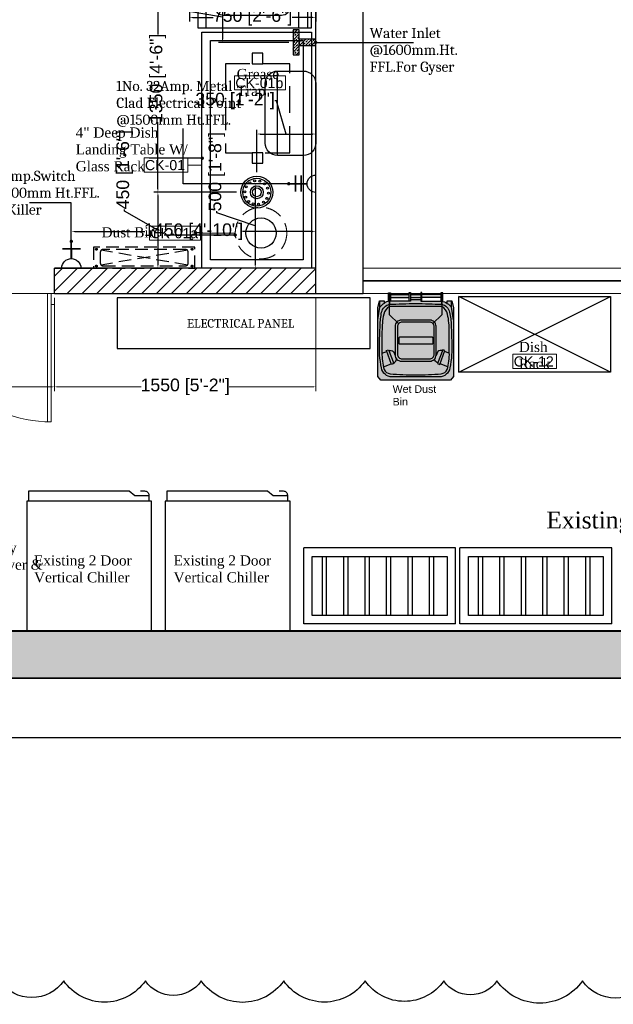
# Model space of a CAD drawing. Header units: millimetres. Extents: x 2985995 to 3127507, y -509231 to -458405.
# Tile 54 of 100: x 3055104 to 3058623, y -475370 to -469535. Entities that reach past the tile are written whole.
import ezdxf

# ---------------------------------------------------------------- set-up
doc = ezdxf.new("R2010")
doc.units = ezdxf.units.MM
doc.header["$LTSCALE"] = 1000
doc.header["$MEASUREMENT"] = 0
doc.header["$PDMODE"] = 3
doc.header["$PDSIZE"] = -1
doc.linetypes.add('DASHED', pattern=[0.75, 0.5, -0.25])
doc.linetypes.add('DASHED2', pattern=[0.375, 0.25, -0.125])
doc.layers.get('0').update_dxf_attribs({"linetype": 'CONTINUOUS'})
doc.layers.get('Defpoints').update_dxf_attribs({"linetype": 'CONTINUOUS'})
for name, color, linetype, lineweight in [('A-Door', 14, 'CONTINUOUS', 15), ('A-Glazing', 151, 'CONTINUOUS', 5), ('A-Wall Elevation', 7, 'CONTINUOUS', 15), ('A-Wall Hatch', 252, 'CONTINUOUS', 5), ('Civil-Wall-Text', 7, 'CONTINUOUS', 0), ('Equip No.', 1, 'CONTINUOUS', 15), ('HATCH', 251, 'CONTINUOUS', 5), ('WALL', 1, 'CONTINUOUS', 5)]:
    doc.layers.add(name, color=color, linetype=linetype, lineweight=lineweight)
for name, color, linetype in [('A-Wall Full', 201, 'CONTINUOUS'), ('Drainage', 252, 'CONTINUOUS'), ('ELECTRICAL', 7, 'CONTINUOUS'), ('Equipment', 5, 'CONTINUOUS'), ('Equipment Name', 7, 'CONTINUOUS'), ('Plumbing', 6, 'CONTINUOUS'), ('Plumbing & Drainage', 6, 'CONTINUOUS')]:
    doc.layers.add(name, color=color, linetype=linetype)
doc.styles.add('ARAIL', font='arial.ttf')
doc.styles.add('Arial', font='arial.ttf')
doc.styles.get("Standard").update_dxf_attribs({"font": 'arial.ttf'})
doc.styles.add('style12', font='BOOKOSI.TTF')
doc.dimstyles.new('TFS-Dim', dxfattribs={"dimtxt": 75, "dimasz": 20, "dimexe": 25, "dimexo": 25, "dimgap": 5, "dimtad": 0, "dimdec": 0, "dimzin": 0, "dimdsep": 46, "dimtxsty": 'Standard', "dimcen": 0.09, "dimclrd": 8, "dimclre": 8, "dimadec": 0, "dimazin": 0, "dimtfac": 1, "dimtdec": 0, "dimtofl": 0, "dimtmove": 0, "dimatfit": 3, "dimldrblk": 'DOT', "dimfxl": 1, "dimtolj": 1, "dimtzin": 0, "dimlwd": -1, "dimlwe": -1, "dimarcsym": 0})

# ---------------------------------------------------------------- blocks, each defined once
blk = doc.blocks.new('A$C2929966e')
at = {"layer": 'Equipment', "color": 4}
for p, q in [((-900, -450), (-900, 0)), ((0, 0), (-900, 0)), ((0, -450), (0, 0)), ((-850, -50), (-50, -50)), ((-850, -400), (-850, -50)), ((-789.7, -400, 0), (-789.7, -50, 0)), ((-764.3, -400, 0), (-764.3, -50, 0)), ((-662.6, -400, 0), (-662.6, -50, 0)), ((-637.2, -400, 0), (-637.2, -50, 0)), ((-535.5, -400, 0), (-535.5, -50, 0)), ((-510.1, -400, 0), (-510.1, -50, 0)), ((-408.5, -400, 0), (-408.5, -50, 0)), ((-383, -400, 0), (-383, -50, 0)), ((-281.4, -400, 0), (-281.4, -50, 0)), ((-256, -400, 0), (-256, -50, 0)), ((-154.3, -400, 0), (-154.3, -50, 0)), ((-128.9, -400, 0), (-128.9, -50, 0)), ((-50, -50), (-50, -400)), ((-50, -400), (-850, -400)), ((0, -450), (-900, -450))]:
    blk.add_line(p, q, dxfattribs=at)
blk = doc.blocks.new('Garbage bin_green_top_dwgmodels.com')
at = {"layer": 'Equipment', "true_color": 0x5aaf55}
h = blk.add_hatch(color=85, dxfattribs=at)
h.dxf.hatch_style = 1
h.paths.add_polyline_path([(239.9, 457.7), (228.9, 502.2), (198.8, 502.2), (198.9, 487.4, 0.065352), (172.7, 499.3), (172.3, 553.5), (165.8, 553.5), (159.3, 553.5), (159.3, 542.6), (40.1, 542.6), (40.1, 556.4), (32, 556.4), (32, 542.6), (0, 542.6), (-32, 542.6), (-32, 556.4), (-40.1, 556.4), (-40.1, 542.6), (-159.3, 542.6), (-159.3, 553.5), (-165.8, 553.5), (-172.3, 553.5), (-172.7, 499.3, 0.065352), (-198.9, 487.4), (-198.8, 502.2), (-228.9, 502.2), (-239.9, 457.7), (-240.1, 23.1), (-220, 0), (0, 0), (220, 0), (240.1, 23.1)])
h.paths.add_polyline_path([(-159.3, 501.2), (-159.3, 523.2), (-40.1, 523.2), (-40.1, 501.2)], flags=16)
h.paths.add_polyline_path([(-32, 511.2), (-32, 523.2), (0, 523.2), (32, 523.2), (32, 511.2), (0, 511.2)], flags=16)
h.paths.add_polyline_path([(40.1, 501.2), (40.1, 523.2), (159.3, 523.2), (159.3, 501.2)], flags=16)
at = {"layer": 'Equipment', "color": 0}
for points in [[(-198.9, 487.4), (-198.8, 502.2), (-228.9, 502.2), (-239.9, 457.7), (-240.1, 23.1), (-220, 0), (0, 0), (220, 0), (240.1, 23.1), (239.9, 457.7), (228.9, 502.2), (198.8, 502.2), (198.9, 487.4)], [(-239.9, 382.1), (-227.3, 462), (-227.3, 502.2)], [(-172.7, 499.3), (-172.3, 553.5), (-165.8, 553.5), (-159.3, 553.5), (-159.3, 501.2)], [(-159.3, 542.6), (-40.1, 542.6)], [(-159.3, 523.2), (-40.1, 523.2)], [(32, 542.6), (0, 542.6), (-32, 542.6)], [(32, 523.2), (0, 523.2), (-32, 523.2)], [(32, 511.2), (0, 511.2), (-32, 511.2)], [(159.3, 542.6), (40.1, 542.6)], [(159.3, 523.2), (40.1, 523.2)], [(172.7, 499.3), (172.3, 553.5), (165.8, 553.5), (159.3, 553.5), (159.3, 501.2)], [(239.9, 382.1), (227.3, 462), (227.3, 502.2)], [(-185.6, 187.7), (-171.6, 192.8), (-138.2, 105.6), (-153.1, 99.9), (-185.1, 187.9)], [(185.6, 187.7), (171.6, 192.8), (138.2, 105.6), (153.1, 99.9), (185.1, 187.9)], [(-213.1, 171.3), (-183.1, 182.5)], [(213.1, 171.3), (183.1, 182.5)], [(-203.5, 84.7), (-154.5, 103.7)], [(203.5, 84.7), (154.5, 103.7)]]:
    blk.add_lwpolyline(points, dxfattribs=at)
for points in [[(-40.1, 501.2), (-159.3, 501.2), (-165.8, 501.2, 0.169802), (-227.3, 462)], [(109, 358.9), (165.8, 414.4), (165.8, 553.5), (165.8, 480.8, 0.002183), (0, 486.7, 0.002183), (-165.8, 480.8), (-165.8, 553.5), (-165.8, 414.4), (-109, 358.9)], [(40.1, 501.2), (159.3, 501.2), (165.8, 501.2, -0.169802), (227.3, 462)], [(-165.8, 480.8, 0.297961), (-215.2, 430.6, 0.042051), (-225, 345.8, -0.003698), (-229, 241.3, 0.060574), (-216.7, 78.6, 0.367426), (-149.6, 21.6), (0, 21.6), (149.6, 21.6, 0.367426), (216.7, 78.6, 0.060574), (229, 241.3, -0.003698), (225, 345.8, 0.042051), (215.2, 430.6, 0.297961), (165.8, 480.8)], [(-169.6, 187.5, -0.269888), (-140.2, 182.4), (-128.8, 156.1)], [(169.6, 187.5, 0.269888), (140.2, 182.4), (128.8, 156.1)], [(-139.6, 109.4), (-139.2, 109.6, 0.32068), (-121.3, 136.8)], [(139.6, 109.4), (139.2, 109.6, -0.32068), (121.3, 136.8)]]:
    blk.add_lwpolyline(points, format="xyb", dxfattribs=at)
for points in [[(-40.1, 556.4), (-32, 556.4), (-32, 501.2), (-40.1, 501.2)], [(40.1, 556.4), (32, 556.4), (32, 501.2), (40.1, 501.2)]]:
    blk.add_lwpolyline(points, close=True, dxfattribs=at)
for points in [[(0, 467.6), (165.8, 467.6, -0.218041), (202.1, 417.6, -0.049803), (213.1, 307.8), (213.1, 175.2, -0.075378), (199.3, 68.9, -0.243539), (161.6, 41, -0.021943), (0, 34, -0.021943), (-161.6, 41, -0.243539), (-199.3, 68.9, -0.075378), (-213.1, 175.2), (-213.1, 307.8, -0.049803), (-202.1, 417.6, -0.218041), (-165.8, 467.6)], [(-90.5, 380.1), (91.4, 380.1, -0.414214), (129.9, 341.6), (129.9, 159.8, -0.414214), (91.4, 121.3), (-90.5, 121.3, -0.414214), (-129, 159.8), (-129, 341.6, -0.414214)], [(-87.2, 368.1), (85, 368.1, -0.414214), (115.5, 337.5), (115.5, 165.4, -0.414214), (85, 134.9), (-87.2, 134.9, -0.414214), (-117.7, 165.4), (-117.7, 337.5, -0.414214)], [(-104, 272.5), (100.8, 272.5, -0.414214), (106.9, 266.4), (106.9, 236, -0.414214), (100.8, 229.9), (-104, 229.9, -0.414214), (-110.1, 236), (-110.1, 266.4, -0.414214)]]:
    blk.add_lwpolyline(points, format="xyb", close=True, dxfattribs=at)
blk = doc.blocks.new('A$C9b88b0ea')
at = {"layer": 'Equipment', "color": 4, "linetype": 'DASHED2', "ltscale": 0.6}
for points in [[(0, -363), (502, -363), (502, 0), (0, 0)], [(-60, -211.5), (0, -211.5), (0, -151.5), (-60, -151.5)], [(502, -211.5), (562, -211.5), (562, -151.5), (502, -151.5)]]:
    blk.add_lwpolyline(points, close=True, dxfattribs=at)
blk = doc.blocks.new('A$Cdb24638f')
at = {"layer": 'Equipment', "ltscale": 0.2}
h = blk.add_hatch(dxfattribs=at)
h.set_pattern_fill('HEX', color=253, scale=25, angle=180)
h.set_pattern_definition([(180, (-289823.181, -107132.2397), (-7e-16, -5.41265877), [3.125, -6.25]), (300, (-289823.181, -107132.2397), (4.6875, 2.70632939), [3.125, -6.25]), (240, (-289826.306, -107132.2397), (4.6875, -2.70632939), [3.125, -6.25])])
h.paths.add_polyline_path([(327.5, -652.5), (327.5, -547.5), (222.5, -547.5), (222.5, -652.5)])
h.paths.add_polyline_path([(254.6, -600, -1), (295.4, -600, -1)], flags=16)
for p, q in [((0, -25), (0, 0)), ((550, -25), (550, 0)), ((-50, -25), (-50, -900)), ((0, -25), (-50, -25)), ((0, -900), (0, -25)), ((550, -900), (550, -25)), ((550, -25), (600, -25)), ((205, -538.2), (103.3, -448.5)), ((345, -538.2), (446.7, -448.5)), ((205, -661.8), (103.3, -751.5)), ((345, -661.8), (446.7, -751.5))]:
    blk.add_line(p, q, dxfattribs=at)
for points in [[(0, 0), (550, 0)], [(600, -25), (600, -900), (-75, -900), (-75, -25), (-50, -25)]]:
    blk.add_lwpolyline(points, dxfattribs=at)
blk.add_lwpolyline([(500, -428.3), (500, -771.7, -0.414214), (446.7, -825), (103.3, -825, -0.414214), (50, -771.7), (50, -428.3, -0.414214), (103.3, -375), (446.7, -375, -0.414214)], format="xyb", close=True, dxfattribs=at)
blk.add_lwpolyline([(327.5, -547.5), (327.5, -652.5), (222.5, -652.5), (222.5, -547.5)], close=True, dxfattribs=at)
blk.add_circle((275, -600), 20.4, dxfattribs=at)
blk = doc.blocks.new('_Dot')
at = {"color": 0, "linetype": 'ByBlock', "lineweight": -2}
blk.add_line((-0.5, 0), (-1, 0), dxfattribs=at)
at = {"color": 0, "linetype": 'ByBlock', "const_width": 0.5}
blk.add_lwpolyline([(-0.25, 0, 1), (0.25, 0, 1)], format="xyb", close=True, dxfattribs=at)
blk = doc.blocks.new('DOOR-900')
for p, q in [((25, 0), (25, 900)), ((50.6, 0), (50.6, 899.5)), ((25, 76.8), (0, 76.8)), ((25, 0), (25, 76.8)), ((0, 0), (900, 0))]:
    blk.add_line(p, q)
blk.add_arc((38.4, 61.3), 838.9, 355.81244, 90.9144)
blk = doc.blocks.new('A$C0449149f')
at = {"layer": 'Equipment', "color": 1, "linetype": 'DASHED2', "ltscale": 0.3}
for p, q in [((-81.1, 606.1), (6.1, 93.9)), ((6.1, 606.1), (-81.1, 93.9))]:
    blk.add_line(p, q, dxfattribs=at)
at = {"layer": 'Equipment', "linetype": 'DASHED2', "ltscale": 0.3}
blk.add_lwpolyline([(25, 50), (25, 650), (-100, 650), (-100, 50)], close=True, dxfattribs=at)
at = {"layer": 'Equipment', "color": 4, "linetype": 'DASHED2', "ltscale": 0.3}
blk.add_lwpolyline([(10.5, 104.5), (10.5, 595.5, 0.414214), (-4.5, 610.5), (-70.5, 610.5, 0.414214), (-85.5, 595.5), (-85.5, 104.5, 0.414214), (-70.5, 89.5), (-4.5, 89.5, 0.414214)], format="xyb", close=True, dxfattribs=at)
at = {"layer": 'Equipment Name', "linetype": 'DASHED2'}
for centre in [(-87.5, 633.6), (12.5, 633.6), (-87.5, 66.4), (12.5, 66.4)]:
    blk.add_circle(centre, 5.15, dxfattribs=at)
blk = doc.blocks.new('A$Cdc3c6119')
at = {"layer": 'Plumbing & Drainage', "ltscale": 50}
h = blk.add_hatch(dxfattribs=at)
h.set_pattern_fill('ANSI33', color=251, scale=100)
h.set_pattern_definition([(45, (-1618960.685, 589648.16), (-17.67766953, 17.67766953), []), (45, (-1618943.007, 589648.16), (-17.67766953, 17.67766953), [12.5, -6.25])])
h.paths.add_polyline_path([(0, 0), (36.7, 0), (36.7, 146.9), (0, 146.9)])
h.paths.add_polyline_path([(36.7, 55.1), (135.3, 55.1), (135.3, 91.8), (36.7, 91.8)])
at = {"layer": 'Plumbing & Drainage', "color": 1, "ltscale": 50}
for points in [[(0, 0), (36.7, 0), (36.7, 146.9), (0, 146.9)], [(36.7, 55.1), (135.3, 55.1), (135.3, 91.8), (36.7, 91.8)]]:
    blk.add_lwpolyline(points, close=True, dxfattribs=at)
blk = doc.blocks.new('A$C3DB523CE')
at = {"layer": 'ELECTRICAL'}
for points, const_width in [([(-5.8, 3.5), (5.92, 3.5)], 0.646), ([(-4.39, -4.41), (4.61, -4.41)], 0.872), ([(-0.02, -1.23), (-0.02, -11.21)], 0.872), ([(-4.39, -7.56), (4.61, -7.56)], 0.872)]:
    blk.add_lwpolyline(points, dxfattribs=dict(at, const_width=const_width))
blk.add_arc((-0.02, 3.5), 4.73, 180, 0, dxfattribs=at)
blk = doc.blocks.new('A$C21C85089')
at = {"layer": 'ELECTRICAL'}
for points, const_width in [([(-42, 108.5), (43.4, 108.5)], 4.7), ([(0, 69.7), (0, 0)], 7.15), ([(-35.8, 30), (38, 30)], 7.15)]:
    blk.add_lwpolyline(points, dxfattribs=dict(at, const_width=const_width))
blk.add_arc((0, 108.5), 38.8, 180, 0, dxfattribs=at)
blk = doc.blocks.new('*D734')
at = {"layer": 'Defpoints', "color": 0, "transparency": 16777216}
for p in [(3056635.7, -469370.1, 0), (3056306.8, -469669.9), (3056724.5, -469669.9, 0)]:
    blk.add_point(p, dxfattribs=at)
at = {"layer": 'Plumbing & Drainage', "color": 8, "transparency": 16777216}
for p, q in [((3056610.7, -469370.1), (3056281.8, -469370.1)), ((3056306.8, -469390.1), (3056306.8, -469649.9)), ((3056037.3, -469475.6), (3056037.3, -469465.6)), ((3056306.8, -469520), (3056037.3, -469475.6)), ((3056699.5, -469669.9), (3056281.8, -469669.9))]:
    blk.add_line(p, q, dxfattribs=at)
for points in [[(3056303.4, -469390.1), (3056310.1, -469390.1), (3056306.8, -469370.1)], [(3056303.4, -469649.9), (3056310.1, -469649.9), (3056306.8, -469669.9)]]:
    blk.add_solid(points, dxfattribs=at)
at = {"layer": 'Plumbing & Drainage', "color": 0, "transparency": 16777216, "insert": (3056037.3, -469296), "char_height": 75, "attachment_point": 5, "rotation": 90}
blk.add_mtext("\\A1;300 [1']", dxfattribs=at)
blk = doc.blocks.new('A$C4ed44e4d')
at = {"layer": 'Equipment'}
for p, q in [((-500, 0), (0, 0)), ((-500, -154.5), (0, -154.5))]:
    blk.add_line(p, q, dxfattribs=at)
blk.add_lwpolyline([(-427.2, 72.8), (-72.8, 72.8, -0.414214), (0, 0), (0, -154.5, -0.414214), (-72.8, -227.2), (-427.2, -227.2, -0.414214), (-500, -154.5), (-500, 0, -0.414214)], format="xyb", close=True, dxfattribs=at)
blk = doc.blocks.new('100DNT')
at = {"layer": 'Drainage'}
for centre, radius in [((0, 0), 101.6), ((0, 0), 88.9), ((-44.9, 59.2), 6.35), ((-13.9, 72), 6.35), ((19.5, 70), 6.35), ((-76.6, 2.2), 6.35), ((-67.2, 34.3), 6.35), ((0, 0), 40.9), ((0, 0), 28.2), ((48.8, 53.7), 6.35), ((68.1, 26.4), 6.35), ((-71.1, -30.8), 6.35), ((-51.8, -58.2), 6.35), ((41.9, -63.7), 6.35), ((64.2, -38.8), 6.35), ((73.6, -6.6), 6.35), ((-22.5, -74.4), 6.35), ((10.9, -76.4), 6.35)]:
    blk.add_circle(centre, radius, dxfattribs=at)
blk = doc.blocks.new('*D739')
at = {"layer": 'Defpoints', "color": 0, "transparency": 16777216}
for p in [(3056859.7, -470212.9), (3056509.7, -470463.1), (3056859.7, -470463.1, 0)]:
    blk.add_point(p, dxfattribs=at)
at = {"layer": 'Drainage', "color": 8, "transparency": 16777216}
for p, q in [((3056625.7, -470017.1), (3056615.7, -470017.1)), ((3056684.7, -470212.9), (3056625.7, -470017.1)), ((3056509.7, -470438.1), (3056509.7, -470187.9)), ((3056859.7, -470438.1), (3056859.7, -470187.9)), ((3056529.7, -470212.9), (3056839.7, -470212.9))]:
    blk.add_line(p, q, dxfattribs=at)
for points in [[(3056529.7, -470209.6), (3056529.7, -470216.2), (3056509.7, -470212.9)], [(3056839.7, -470209.6), (3056839.7, -470216.2), (3056859.7, -470212.9)]]:
    blk.add_solid(points, dxfattribs=at)
at = {"layer": 'Drainage', "color": 0, "transparency": 16777216, "insert": (3056381, -470017.1), "char_height": 75, "attachment_point": 5}
blk.add_mtext('\\A1;350 [1\'-2"]', dxfattribs=at)
blk = doc.blocks.new('*D741')
at = {"layer": 'Defpoints', "color": 0, "transparency": 16777216}
for p in [(3056109.8, -469432.9, 0), (3056859.7, -469410.9, 0), (3056859.7, -469521.7)]:
    blk.add_point(p, dxfattribs=at)
at = {"layer": 'Drainage', "color": 8, "transparency": 16777216}
for p, q in [((3056109.8, -469457.9), (3056109.8, -469546.7)), ((3056859.7, -469435.9), (3056859.7, -469546.7)), ((3056129.8, -469521.7), (3056250.3, -469521.7)), ((3056839.7, -469521.7), (3056719.3, -469521.7))]:
    blk.add_line(p, q, dxfattribs=at)
for points in [[(3056129.8, -469518.4), (3056129.8, -469525), (3056109.8, -469521.7)], [(3056839.7, -469518.4), (3056839.7, -469525), (3056859.7, -469521.7)]]:
    blk.add_solid(points, dxfattribs=at)
at = {"layer": 'Drainage', "color": 0, "transparency": 16777216, "insert": (3056484.8, -469521.7), "char_height": 75, "attachment_point": 5}
blk.add_mtext('\\A1;750 [2\'-6"]', dxfattribs=at)
blk = doc.blocks.new('*D761')
at = {"layer": 'Civil-Wall-Text', "color": 8, "transparency": 16777216}
for p, q in [((3053819.8, -471183.1), (3053819.8, -471736.2)), ((3055310.2, -471183.1), (3055310.2, -471736.2)), ((3053839.8, -471711.2), (3054369.8, -471711.2)), ((3055290.2, -471711.2), (3054760.3, -471711.2))]:
    blk.add_line(p, q, dxfattribs=at)
for points in [[(3053839.8, -471707.8), (3053839.8, -471714.5), (3053819.8, -471711.2)], [(3055290.2, -471707.8), (3055290.2, -471714.5), (3055310.2, -471711.2)]]:
    blk.add_solid(points, dxfattribs=at)
at = {"layer": 'Defpoints', "color": 0, "transparency": 16777216}
for p in [(3053819.8, -471158.1, 0), (3055310.2, -471158.1, 0), (3055310.2, -471711.2)]:
    blk.add_point(p, dxfattribs=at)
at = {"layer": 'Civil-Wall-Text', "color": 0, "transparency": 16777216, "insert": (3054565, -471711.2), "char_height": 75, "attachment_point": 5}
blk.add_mtext("\\A1;1490 [5']", dxfattribs=at)
blk = doc.blocks.new('*D762')
at = {"layer": 'Civil-Wall-Text', "color": 8, "transparency": 16777216}
for p, q in [((3055310.2, -471183.1), (3055310.2, -471736.2)), ((3056859.7, -471183.1), (3056859.7, -471736.2)), ((3055330.2, -471711.2), (3055824.6, -471711.2)), ((3056839.7, -471711.2), (3056345.4, -471711.2))]:
    blk.add_line(p, q, dxfattribs=at)
for points in [[(3055330.2, -471707.8), (3055330.2, -471714.5), (3055310.2, -471711.2)], [(3056839.7, -471707.8), (3056839.7, -471714.5), (3056859.7, -471711.2)]]:
    blk.add_solid(points, dxfattribs=at)
at = {"layer": 'Defpoints', "color": 0, "transparency": 16777216}
for p in [(3055310.2, -471158.1, 0), (3056859.7, -471158.1, 0), (3056859.7, -471711.2)]:
    blk.add_point(p, dxfattribs=at)
at = {"layer": 'Civil-Wall-Text', "color": 0, "transparency": 16777216, "insert": (3056085, -471711.2), "char_height": 75, "attachment_point": 5}
blk.add_mtext('\\A1;1550 [5\'-2"]', dxfattribs=at)
blk = doc.blocks.new('*D768')
at = {"layer": 'Defpoints', "color": 0, "transparency": 16777216}
for p in [(3056024.9, -469207.9, 0), (3055923.4, -470557.9), (3056024.9, -470557.9)]:
    blk.add_point(p, dxfattribs=at)
at = {"layer": 'Drainage', "color": 8, "transparency": 16777216}
for p, q in [((3055999.9, -469207.9), (3055898.4, -469207.9)), ((3055923.4, -469227.9), (3055923.4, -469622.5)), ((3055923.4, -470537.9), (3055923.4, -470143.3)), ((3055999.9, -470557.9), (3055898.4, -470557.9))]:
    blk.add_line(p, q, dxfattribs=at)
for points in [[(3055920.1, -469227.9), (3055926.8, -469227.9), (3055923.4, -469207.9)], [(3055920.1, -470537.9), (3055926.8, -470537.9), (3055923.4, -470557.9)]]:
    blk.add_solid(points, dxfattribs=at)
at = {"layer": 'Drainage', "color": 0, "transparency": 16777216, "insert": (3055923.4, -469882.9), "char_height": 75, "attachment_point": 5, "rotation": 90}
blk.add_mtext('\\A1;1350 [4\'-6"]', dxfattribs=at)
blk = doc.blocks.new('*D769')
at = {"layer": 'Defpoints', "color": 0, "transparency": 16777216}
for p in [(3056415, -470557.9, 0), (3055923.4, -471008.1), (3056415, -471008.1, 0)]:
    blk.add_point(p, dxfattribs=at)
at = {"layer": 'Drainage', "color": 8, "transparency": 16777216}
for p, q in [((3056390, -470557.9), (3055898.4, -470557.9)), ((3055923.4, -470577.9), (3055923.4, -470988.1)), ((3055726.3, -470670.4), (3055726.3, -470660.4)), ((3055923.4, -470783), (3055726.3, -470670.4)), ((3056390, -471008.1), (3055898.4, -471008.1))]:
    blk.add_line(p, q, dxfattribs=at)
for points in [[(3055920.1, -470577.9), (3055926.8, -470577.9), (3055923.4, -470557.9)], [(3055920.1, -470988.1), (3055926.8, -470988.1), (3055923.4, -471008.1)]]:
    blk.add_solid(points, dxfattribs=at)
at = {"layer": 'Drainage', "color": 0, "transparency": 16777216, "insert": (3055726.3, -470424.1), "char_height": 75, "attachment_point": 5, "rotation": 90}
blk.add_mtext('\\A1;450 [1\'-6"]', dxfattribs=at)
blk = doc.blocks.new('*D770')
at = {"layer": 'Defpoints', "color": 0, "transparency": 16777216}
for p in [(3056699, -470507.7, 0), (3056500.5, -471008.1), (3056699, -471008.1, 0)]:
    blk.add_point(p, dxfattribs=at)
at = {"layer": 'ELECTRICAL', "color": 8, "transparency": 16777216}
for p, q in [((3056674, -470507.7), (3056475.5, -470507.7)), ((3056500.5, -470527.7), (3056500.5, -470988.1)), ((3056272.8, -470680.9), (3056272.8, -470670.9)), ((3056500.5, -470757.9), (3056272.8, -470680.9)), ((3056674, -471008.1), (3056475.5, -471008.1))]:
    blk.add_line(p, q, dxfattribs=at)
for points in [[(3056497.2, -470527.7), (3056503.9, -470527.7), (3056500.5, -470507.7)], [(3056497.2, -470988.1), (3056503.9, -470988.1), (3056500.5, -471008.1)]]:
    blk.add_solid(points, dxfattribs=at)
at = {"layer": 'ELECTRICAL', "color": 0, "transparency": 16777216, "insert": (3056272.8, -470436.1), "char_height": 75, "attachment_point": 5, "rotation": 90}
blk.add_mtext('\\A1;500 [1\'-8"]', dxfattribs=at)
blk = doc.blocks.new('*D771')
at = {"layer": 'Defpoints', "color": 0, "transparency": 16777216}
for p in [(3056859.8, -470791.3), (3055409.9, -470951.3, 0), (3056859.8, -470951.3, 0)]:
    blk.add_point(p, dxfattribs=at)
at = {"layer": 'ELECTRICAL', "color": 8, "transparency": 16777216}
for p, q in [((3055409.9, -470926.3), (3055409.9, -470766.3)), ((3056859.8, -470926.3), (3056859.8, -470766.3)), ((3055429.9, -470791.3), (3055845.3, -470791.3)), ((3056839.8, -470791.3), (3056424.4, -470791.3))]:
    blk.add_line(p, q, dxfattribs=at)
for points in [[(3055429.9, -470788), (3055429.9, -470794.6), (3055409.9, -470791.3)], [(3056839.8, -470788), (3056839.8, -470794.6), (3056859.8, -470791.3)]]:
    blk.add_solid(points, dxfattribs=at)
at = {"layer": 'ELECTRICAL', "color": 0, "transparency": 16777216, "insert": (3056134.9, -470791.3), "char_height": 75, "attachment_point": 5}
blk.add_mtext('\\A1;1450 [4\'-10"]', dxfattribs=at)

msp = doc.modelspace()

# ---------------------------------------------------------------- hatches: boundary and pattern name
at = {"layer": 'A-Wall Hatch'}
h = msp.add_hatch(color=256, dxfattribs=at)
h.dxf.hatch_style = 1
h.paths.add_polyline_path([(3047261.25698, -473158.12209), (3047261.25698, -472908.12209), (3047111.25698, -472908.12209), (3047111.25698, -473158.12209), (3047769.74129, -473158.12209), (3046666.59744, -473158.12209), (3046666.59744, -473438.12209), (3074009.74129, -473438.12209), (3074009.74129, -472678.12209), (3073729.74129, -472678.12209), (3073729.74129, -473158.12209), (3069849.74129, -473158.12209), (3069849.74129, -472678.12209), (3069699.74129, -472678.12209), (3069699.74129, -473158.12209), (3061509.74129, -473158.12209), (3061509.74129, -472678.12209), (3061359.74129, -472678.12209), (3061359.74129, -473158.12209)])
at = {"layer": 'HATCH'}
h = msp.add_hatch(dxfattribs=at)
h.set_pattern_fill('ANSI31', color=256, scale=500)
h.set_pattern_definition([(45, (31690.45, 20440.044), (-44.1941738, 44.1941738), [])])
h.paths.add_polyline_path([(3056859.74129, -471008.12209), (3055311.21697, -471008.12209), (3055311.21697, -471158.12209), (3056859.74129, -471158.12209)])

# ---------------------------------------------------------------- linework, layer by layer
at = {"layer": 'A-Glazing', "const_width": 10, "elevation": 0}
msp.add_lwpolyline([(3057139.74129, -471083.12209), (3061319.74129, -471083.12209)], dxfattribs=at)
at = {"layer": 'A-Wall Elevation', "elevation": 0}
for points in [[(3057139.74129, -471008.12209), (3061319.74129, -471008.12209)], [(3057139.74129, -471158.12209), (3061319.74129, -471158.12209)]]:
    msp.add_lwpolyline(points, dxfattribs=at)
at = {"layer": 'A-Wall Full'}
for p, q in [((3057139.74129, -471158.12209, 0), (3057139.74129, -463428.12209, 0)), ((3056859.74129, -471158.12209, 0), (3056859.74129, -463708.12209, 0)), ((3055311.21697, -471158.12209, 0), (3055311.21697, -471008.12209, 0)), ((3056859.74129, -471008.12209, 0), (3055311.21697, -471008.12209, 0)), ((3055311.21697, -471008.12209, 0), (3055319.74129, -471008.12209, 0)), ((3055319.74129, -471008.12209, 0), (3055579.74129, -471008.12209, 0)), ((3055311.21697, -471158.12209, 0), (3056859.74129, -471158.12209, 0)), ((3056859.74129, -471158.12209, 0), (3057009.74129, -471158.12209, 0)), ((3056859.74129, -471158.12209, 0), (3057139.74129, -471158.12209, 0)), ((3061359.74129, -473158.12209, 0), (3047261.25698, -473158.12209, 0)), ((3074009.74129, -473438.12209, 0), (3046666.59744, -473438.12209, 0))]:
    msp.add_line(p, q, dxfattribs=at)
at = {"layer": 'Equip No.'}
for p, q in [((3056101.31879, -470396.66436), (3056184.7413, -470396.66436)), ((3056175.66089, -470799.97309, 0), (3056382.06589, -470799.97309, 0))]:
    msp.add_line(p, q, dxfattribs=at)
at = {"layer": 'Equip No.', "elevation": 0}
for points in [[(3056378.30888, -469868.43608), (3056680.38111, -469868.43608), (3056680.38111, -469951.85859), (3056378.30888, -469951.85859)], [(3055873.58866, -470758.26183), (3056175.66089, -470758.26183), (3056175.66089, -470841.68435), (3055873.58866, -470841.68435)]]:
    msp.add_lwpolyline(points, close=True, dxfattribs=at)
at = {"layer": 'Equip No.'}
for points in [[(3055841.55026, -470354.9531), (3056101.31879, -470354.9531), (3056101.31879, -470438.37562), (3055841.55026, -470438.37562)], [(3058027.47693, -471518.51697), (3058287.24546, -471518.51697), (3058287.24546, -471601.93948), (3058027.47693, -471601.93948)]]:
    msp.add_lwpolyline(points, close=True, dxfattribs=at)
at = {"layer": 'Equipment'}
for p, q in [((3057707.36119, -471625.09592), (3058607.36119, -471175.09592)), ((3058607.36119, -471625.09592), (3057707.36119, -471175.09592))]:
    msp.add_line(p, q, dxfattribs=at)
for points in [[(3020994.08628, -462848.64634), (3076273.67307, -462848.64634), (3076273.67307, -473790.449), (3020994.08628, -473790.449)], [(3057707.36119, -471175.09592), (3058607.36119, -471175.09592), (3058607.36119, -471625.09592), (3057707.36119, -471625.09592)]]:
    msp.add_lwpolyline(points, close=True, dxfattribs=at)
at = {"layer": 'Equipment', "elevation": 0}
for points in [[(3056184.74129, -471008.12209), (3056184.74131, -469608.4131), (3056834.74131, -469608.4131), (3056834.74129, -471008.12209)], [(3056234.74129, -470958.12209), (3056234.74131, -469658.4131), (3056784.74131, -469658.4131), (3056784.74129, -470958.12209)]]:
    msp.add_lwpolyline(points, close=True, dxfattribs=at)
at = {"layer": 'Equipment', "color": 1, "elevation": 0}
msp.add_lwpolyline([(3055681.21697, -471483.12209), (3057181.21697, -471483.12209), (3057181.21697, -471183.12209), (3055681.21697, -471183.12209)], close=True, dxfattribs=at)
at = {"layer": 'Equipment', "color": 4, "linetype": 'Continuous', "elevation": 0}
for points in [[(3055820.25407, -472328.12209), (3055844.86788, -472328.12209, -0.4142135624), (3055869.48168, -472352.7359), (3055869.48168, -472388.89879), (3055157.79602, -472388.89879), (3055157.79602, -472328.12209), (3055752.26688, -472328.12209), (3055786.08089, -472355.14911), (3055869.48168, -472355.14911)], [(3056641.67246, -472328.12209), (3056666.28627, -472328.12209, -0.4142135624), (3056690.90008, -472352.7359), (3056690.90008, -472388.89879), (3055979.21442, -472388.89879), (3055979.21442, -472328.12209), (3056573.68527, -472328.12209), (3056607.49929, -472355.14911), (3056690.90008, -472355.14911)]]:
    msp.add_lwpolyline(points, format="xyb", dxfattribs=at)
at = {"layer": 'Equipment', "color": 4, "elevation": 0}
for points in [[(3055145.94086, -472388.89879), (3055145.94086, -473158.12209), (3055885.94086, -473158.12209), (3055885.94086, -472388.89879)], [(3055967.35926, -472388.89879), (3055967.35926, -473158.12209), (3056707.35926, -473158.12209), (3056707.35926, -472388.89879)]]:
    msp.add_lwpolyline(points, close=True, dxfattribs=at)
at = {"layer": 'Equipment'}
msp.add_lwpolyline([(3058831.39393, -475231.82748, -0.52056705), (3058440.20361, -475231.82748, -0.52056705), (3057933.62077, -475231.82748, -0.52056705), (3057618.01055, -475231.82748, -0.52056705), (3057151.52496, -475231.82748, -0.52056705), (3056669.12091, -475231.82748, -0.52056705), (3056180.79221, -475231.82748, -0.52056705), (3055848.97056, -475231.82748, -0.52056705), (3055364.88189, -475231.82748, -0.52056705), (3054985.50834, -475231.82748, -0.52056705), (3054482.7749, -475231.82748, -0.52056705), (3054107.57627, -475231.82748, -0.52056705), (3053754.57884, -475231.82748, -0.52056705), (3053222.26279, -475231.82748, -0.52056705), (3052794.29563, -475231.82748, -0.52056705), (3052336.02156, -475231.82748, -0.52056705), (3051908.07067, -475231.82748, -0.52056705)], format="xyb", dxfattribs=at)
at = {"layer": 'Equipment', "linetype": 'DASHED', "lineweight": 0, "ltscale": 0.2}
msp.add_circle((3056534.74131, -470799.97309, 0), 152.67542, dxfattribs=at)
at = {"layer": 'Equipment'}
msp.add_circle((3056534.74131, -470799.97309, 0), 89.44505, dxfattribs=at)
at = {"layer": 'WALL', "const_width": 10, "elevation": 0}
msp.add_lwpolyline([(3046666.59744, -473158.12209), (3046666.59744, -473438.12209), (3074009.74129, -473438.12209), (3074009.74129, -472678.12209), (3073742.24129, -472663.26098), (3073742.24129, -473158.12209), (3061509.74129, -473158.12209), (3061509.74129, -472678.12209), (3061359.74129, -472678.12209), (3061359.74129, -473158.12209), (3047261.25698, -473158.12209), (3047261.25698, -472908.12209), (3047111.25698, -472908.12209), (3047111.25698, -473158.12209), (3046666.59744, -473158.12209)], dxfattribs=at)

# ---------------------------------------------------------------- block references
at = {"layer": 'A-Door', "xscale": 0.844444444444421, "yscale": 0.844444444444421, "zscale": 0.844444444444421, "rotation": 180}
msp.add_blockref('DOOR-900', (3055311.21697, -471158.12209, 0), dxfattribs=at)
at = {"layer": 'Drainage', "color": 7, "xscale": 0.932804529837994, "yscale": 0.932804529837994, "zscale": 0.932804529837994}
msp.add_blockref('100DNT', (3056509.74131, -470557.90495, 0), dxfattribs=at)
at = {"layer": 'ELECTRICAL', "color": 5, "lineweight": -2, "xscale": -10.92416204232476, "yscale": 10.92416204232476, "zscale": 10.92416204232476, "rotation": 270}
msp.add_blockref('A$C3DB523CE', (3056821.49793, -470507.43281, 0), dxfattribs=at)
at = {"layer": 'ELECTRICAL', "xscale": -1.464380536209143, "yscale": 1.464380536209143, "zscale": 1.464380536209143, "rotation": 180.0605090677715}
msp.add_blockref('A$C21C85089', (3055409.7908, -470849.12823, 0), dxfattribs=at)
at = {"layer": 'Equipment', "xscale": -1}
msp.add_blockref('A$Cdb24638f', (3056759.74128, -468683.4131, 0), dxfattribs=at)
at = {"layer": 'Equipment', "xscale": 1.048801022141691, "yscale": 1.048801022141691, "zscale": 1.048801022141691, "rotation": 269.9999999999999}
msp.add_blockref('A$C9b88b0ea', (3056704.54925, -469797.01164, 0), dxfattribs=at)
at = {"layer": 'Equipment', "rotation": 89.99999999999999}
msp.add_blockref('A$C4ed44e4d', (3056632.49403, -469839.89278, 0), dxfattribs=at)
at = {"layer": 'Equipment', "ltscale": 100, "rotation": 270}
msp.add_blockref('A$C0449149f', (3055492.40053, -470983.12209, 0), dxfattribs=at)
at = {"layer": 'Equipment', "xscale": -0.9369414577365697, "yscale": 0.9369414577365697, "zscale": 0.9369414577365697}
msp.add_blockref('Garbage bin_green_top_dwgmodels.com', (3057451.37259, -471672.44169, 0), dxfattribs=at)
at = {"layer": 'Equipment', "color": 4}
msp.add_blockref('A$C2929966e', (3057687.86086, -472665.93017, 0), dxfattribs=at)
at = {"layer": 'Equipment'}
msp.add_blockref('A$C2929966e', (3058614.0139, -472665.93017), dxfattribs=at)
at = {"layer": 'Plumbing', "ltscale": 50}
msp.add_blockref('A$Cdc3c6119', (3056724.47512, -469743.29881, 0), dxfattribs=at)

# ---------------------------------------------------------------- texts
at = {"layer": 'ELECTRICAL', "color": 7, "char_height": 60, "attachment_point": 1, "style": 'ARAIL'}
for s, insert, width in [('{\\fCambria|b0|i0|c0|p18;1No. 32Amp. Metal  Clad Electrical Point \\P@1500mm Ht.FFL.}', (3055677.07892, -469897.88144), 767.1539006), ('{\\fCambria|b0|i0|c0|p18;1Nos.5/15Amp.Switch \\PSocket @1500mm Ht.FFL.\\PFor Insect Killer }', (3054641.17785, -470430.3717, 0), 1091.3018944)]:
    msp.add_mtext(s, dxfattribs=dict(at, insert=insert, width=width))
at = {"layer": 'Equip No.', "color": 7, "char_height": 60, "attachment_point": 1, "style": 'Arial'}
for s, insert in [('\\pxqc;CK-01b', (3056154.9568, -469880.59735, 1117.38829)), ('\\pxqc;CK-01', (3055595.80146, -470367.11437, 1117.38829)), ('\\pxqc;CK-01a', (3055650.23658, -470770.4231, 1117.38829)), ('\\pxqc;CK-12', (3057781.72813, -471530.67824, 1117.38829))]:
    msp.add_mtext_dynamic_manual_height_columns(s, width=739.3571968, gutter_width=15, heights=[46.53479], dxfattribs=dict(at, insert=insert))
at = {"layer": 'Equipment Name', "color": 0, "char_height": 60, "attachment_point": 1, "style": 'style12'}
for s, insert in [('\\pxql;Grease \\PTrap', (3056390.43247, -469827.13527, 0)), ('\\pxql;Dish \\PRack', (3058062.73579, -471444.77017, 0))]:
    msp.add_mtext_dynamic_manual_height_columns(s, width=505.9382414, gutter_width=15, heights=[0], dxfattribs=dict(at, insert=insert))
at = {"layer": 'Equipment Name', "color": 0, "attachment_point": 1, "style": 'style12'}
for s, insert, char_height, width in [('4" Deep Dish Landing Table W/ Glass Rack ', (3055435.92222, -470173.90018, 0.00059), 60, 722.5304869), ('Dust Bin', (3055589.02748, -470765.34471, 0.00059), 60, 442.8821909), ('\\A1;Existing MS. Storage Rack', (3058226.02998, -472450.51327), 100, 2663.7207842), ('3 Tier Dirty Dish Trolley With Handle (3 side Cover & 2 Front Doors)', (3054170.04983, -472634.81537, 0.00005), 60, 1089.4281597), ('Existing 2 Door Vertical Chiller ', (3055188.82125, -472709.97883, 0), 60, 722.5304869), ('Existing 2 Door Vertical Chiller ', (3056016.15869, -472709.97883, 0), 60, 722.5304869)]:
    msp.add_mtext(s, dxfattribs=dict(at, insert=insert, char_height=char_height, width=width))
at = {"layer": 'Equipment Name', "linetype": 'Continuous', "lineweight": 5, "ltscale": 25, "insert": (3056096.03687, -471309.23473, 1117.30172), "char_height": 51, "width": 890.1750423, "attachment_point": 1, "rotation": 359.999999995}
msp.add_mtext('\\A1;\\pxql;{\\fCambria|b0|i0|c0|p18;ELECTRICAL PANEL}', dxfattribs=at)
at = {"layer": 'Equipment Name', "insert": (3057314.9425, -471701.72706), "char_height": 45, "width": 584.5516619, "attachment_point": 1, "rotation": 359.991866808, "style": 'Arial'}
msp.add_mtext('\\A1;\\pxql;Wet Dust \\PBin', dxfattribs=at)
at = {"layer": 'Plumbing & Drainage', "color": 7, "ltscale": 10, "insert": (3058876.83729, -469583.80825, 0.00061), "char_height": 60, "width": 1698.2217623, "attachment_point": 3, "rotation": 0.000000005, "style": 'Arial'}
msp.add_mtext('\\pxql;{\\fCambria|b0|i0|c0|p18;Water Inlet \\P@1600mm.Ht.\\PFFL.For Gyser}', dxfattribs=at)

# ---------------------------------------------------------------- dimensions: what is measured, and where the dimension line sits
at = {"layer": 'Civil-Wall-Text'}
for p1, p2, picture, middle in [((3053819.84937, -471158.12209, 0), (3055310.21697, -471158.12209, 0), '*D761', (3054565.03317, -471711.16669)), ((3055310.21697, -471158.12209, 0), (3056859.74129, -471158.12209, 0), '*D762', (3056084.97913, -471711.16669))]:
    dim = msp.add_aligned_dim(p1=p1, p2=p2, distance=-553.0446, dimstyle='TFS-Dim', dxfattribs=at)
    dim.commit()
    dim.dimension.update_dxf_attribs({"geometry": picture, "text_midpoint": middle})
at = {"layer": 'Drainage'}
dim = msp.add_aligned_dim(p1=(3056024.92154, -469207.9131, 0), p2=(3056024.92154, -470557.90495), distance=-101.50468, dimstyle='TFS-Dim', override={"dimtmove": 1}, dxfattribs=at)
dim.commit()
dim.dimension.update_dxf_attribs({"geometry": '*D768', "text_midpoint": (3055923.41685, -469882.90903)})
dim = msp.add_linear_dim(base=(3056859.74129, -469521.69122), p1=(3056109.83848, -469432.9131, 0), p2=(3056859.74129, -469410.9131, 0), dimstyle='TFS-Dim', override={"dimtmove": 1}, dxfattribs=at)
dim.commit()
dim.dimension.update_dxf_attribs({"geometry": '*D741', "text_midpoint": (3056484.78989, -469521.69122)})
dim = msp.add_linear_dim(base=(3056859.74129, -470212.89673, 0), p1=(3056509.74131, -470463.13201, 0), p2=(3056859.74129, -470463.13201, 0), dimstyle='TFS-Dim', override={"dimtmove": 1}, dxfattribs=at)
dim.commit()
dim.dimension.update_dxf_attribs({"geometry": '*D739', "text_midpoint": (3056610.73792, -470017.08156, 0), "dimtype": 160})
dim = msp.add_linear_dim(base=(3055923.41685, -471008.12209), p1=(3056414.96837, -470557.90495, 0), p2=(3056414.96837, -471008.12209, 0), angle=270, dimstyle='TFS-Dim', override={"dimtmove": 1}, dxfattribs=at)
dim.commit()
dim.dimension.update_dxf_attribs({"geometry": '*D769', "text_midpoint": (3055726.34238, -470655.44824), "dimtype": 161})
at = {"layer": 'ELECTRICAL'}
dim = msp.add_linear_dim(base=(3056500.53934, -471008.12209), p1=(3056698.99863, -470507.6743, 0), p2=(3056698.99863, -471008.12209, 0), angle=270, dimstyle='TFS-Dim', override={"dimtmove": 1}, dxfattribs=at)
dim.commit()
dim.dimension.update_dxf_attribs({"geometry": '*D770', "text_midpoint": (3056272.84055, -470665.91635), "dimtype": 161})
dim = msp.add_aligned_dim(p1=(3055409.89866, -470951.26037, 0), p2=(3056859.84915, -470951.26037, 0), distance=159.96332, dimstyle='TFS-Dim', dxfattribs=at)
dim.commit()
dim.dimension.update_dxf_attribs({"geometry": '*D771', "text_midpoint": (3056134.87391, -470791.29705)})
at = {"layer": 'Plumbing & Drainage'}
dim = msp.add_linear_dim(base=(3056306.75272, -469669.85146), p1=(3056635.72315, -469370.10799, 0), p2=(3056724.47512, -469669.85146, 0), angle=90, dimstyle='TFS-Dim', override={"dimtmove": 1}, dxfattribs=at)
dim.commit()
dim.dimension.update_dxf_attribs({"geometry": '*D734', "text_midpoint": (3056037.25217, -469460.5714), "dimtype": 160})

# ---------------------------------------------------------------- leaders
at = {"layer": 'ELECTRICAL'}
for points, override in [([(3056698.99863, -470507.6743, 0), (3056072.93676, -470507.6743, 0), (3056072.93676, -470180.48297, 0)], {"dimfxl": 10, "dimfxlon": 1, "dimtfill": 1, "dimtfillclr": 256, "dimarcsym": 1}), ([(3055409.7908, -470849.12823, 0), (3055409.7908, -470621.54361, 0), (3055161.47379, -470621.54361, 0)], {"dimgap": 5, "dimtad": 0, "dimfxl": 10, "dimfxlon": 1, "dimtfill": 1, "dimtfillclr": 256, "dimarcsym": 1})]:
    msp.add_leader(points, dimstyle='TFS-Dim', override=override, dxfattribs=at)
at = {"layer": 'Equipment Name'}
for points in [[(3056186.17696, -470356.11187, 0), (3055871.23003, -470356.11187, 0)], [(3056381.42798, -470811.95647, 0), (3055961.14581, -470811.95647, 0)]]:
    msp.add_leader(points, dimstyle='TFS-Dim', override={"dimgap": 5, "dimtad": 0, "dimfxl": 10, "dimfxlon": 1, "dimtfill": 1, "dimtfillclr": 256, "dimarcsym": 1}, dxfattribs=at)
at = {"layer": 'Plumbing & Drainage'}
msp.add_leader([(3056858.13826, -469669.85146, 0), (3057438.79418, -469669.85146, 0)], dimstyle='TFS-Dim', override={"dimgap": 5, "dimtad": 0, "dimfxl": 10, "dimfxlon": 1, "dimtfill": 1, "dimtfillclr": 256, "dimarcsym": 1}, dxfattribs=at)

doc.saveas('drawing.dxf')
